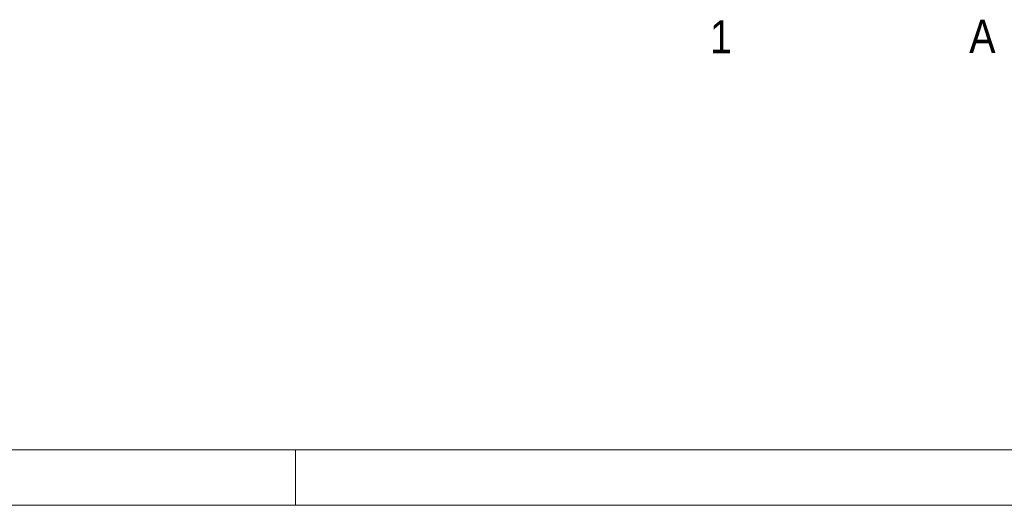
# Model space of a CAD drawing. Header units: millimetres. Extents: x -260 to 160, y -50 to 247.
# Tile 3 of 74: x -75 to 14, y -50 to -6. Entities that reach past the tile are written whole.
import ezdxf

# ---------------------------------------------------------------- set-up
doc = ezdxf.new("R2010")
doc.units = ezdxf.units.MM
doc.linetypes.add('XKITLINE00', pattern=[0])
doc.layers.add('Arkusz rysunku', color=3, linetype='Continuous', lineweight=0)
doc.layers.add('Spoina', color=1, linetype='Continuous', lineweight=0)
doc.styles.add('ARIAL', font='ARIAL.TTF')

msp = doc.modelspace()

# ---------------------------------------------------------------- linework, layer by layer
at = {"layer": 'Arkusz rysunku', "linetype": 'XKITLINE00', "lineweight": 0}
for p, q in [((-255.227, -45.195), (154.773, -45.195)), ((-50.227, -50.195), (-50.227, -45.195)), ((-260.227, -50.195), (159.773, -50.195))]:
    msp.add_line(p, q, dxfattribs=at)

# ---------------------------------------------------------------- texts
at = {"layer": 'Spoina', "style": 'ARIAL', "width": 0.85}
for s, p in [('1', (-12.78, -9.355)), ('A', (10.638, -9.308))]:
    msp.add_text(s, height=3, dxfattribs=at).set_placement(p)

doc.saveas('drawing.dxf')
